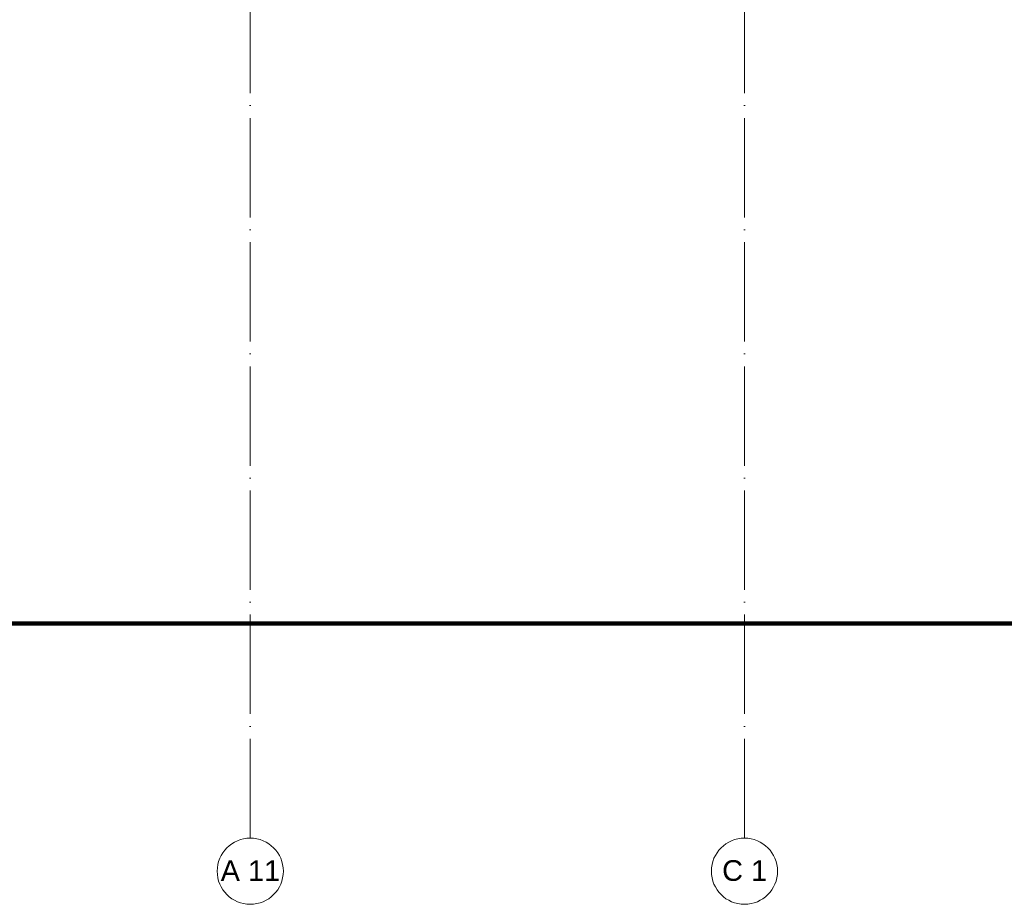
# Model space of a CAD drawing. Header units: millimetres. Extents: x 653421 to 888490, y -587092 to -202040.
# Tile 34 of 63: x 821520 to 835804, y -340747 to -327920. Entities that reach past the tile are written whole.
import ezdxf

# ---------------------------------------------------------------- set-up
doc = ezdxf.new("R2010")
doc.units = ezdxf.units.MM
doc.header["$LTSCALE"] = 0.05
doc.linetypes.add('ACAD_ISO04W100', pattern=[30, 24, -3, 0, -3])
doc.layers.get('0').update_dxf_attribs({"lineweight": 0})
doc.layers.add('001 Axis', color=1, linetype='ACAD_ISO04W100', lineweight=13)
doc.styles.add('CMP 1-100', font='arial.ttf', dxfattribs={"height": 300})

msp = doc.modelspace()

# ---------------------------------------------------------------- linework, layer by layer
at = {"lineweight": 100}
msp.add_lwpolyline([(745121, -326851), (756177, -326776), (765613, -326776), (773217, -326861), (775172, -326861), (775172, -327216), (775356, -327216), (775356, -328610), (785841, -330176), (793486, -330516), (801056, -331686), (807965, -333596), (820339, -333596), (820339, -336676), (875763, -336676)], dxfattribs=at)
at = {"lineweight": 0}
for points in [[(875763, -336676), (820339, -336676)], [(830783, -336675), (871066, -336675)]]:
    msp.add_lwpolyline(points, dxfattribs=at)
at = {"layer": '001 Axis', "ltscale": 1200}
for p, q in [((824865, -339787), (824865, -299592)), ((832035, -339787), (832035, -299592))]:
    msp.add_line(p, q, dxfattribs=at)
at = {"layer": '001 Axis', "linetype": 'Continuous'}
for centre in [(824865, -340267), (832035, -340267)]:
    msp.add_circle(centre, 480, dxfattribs=at)

# ---------------------------------------------------------------- texts
at = {"layer": '001 Axis', "ltscale": 0.1, "char_height": 300, "attachment_point": 5, "rotation": 360, "style": 'CMP 1-100'}
for s, insert in [('A 11', (824867, -340259)), ('C 1', (832037, -340259))]:
    msp.add_mtext(s, dxfattribs=dict(at, insert=insert))

doc.saveas('drawing.dxf')
